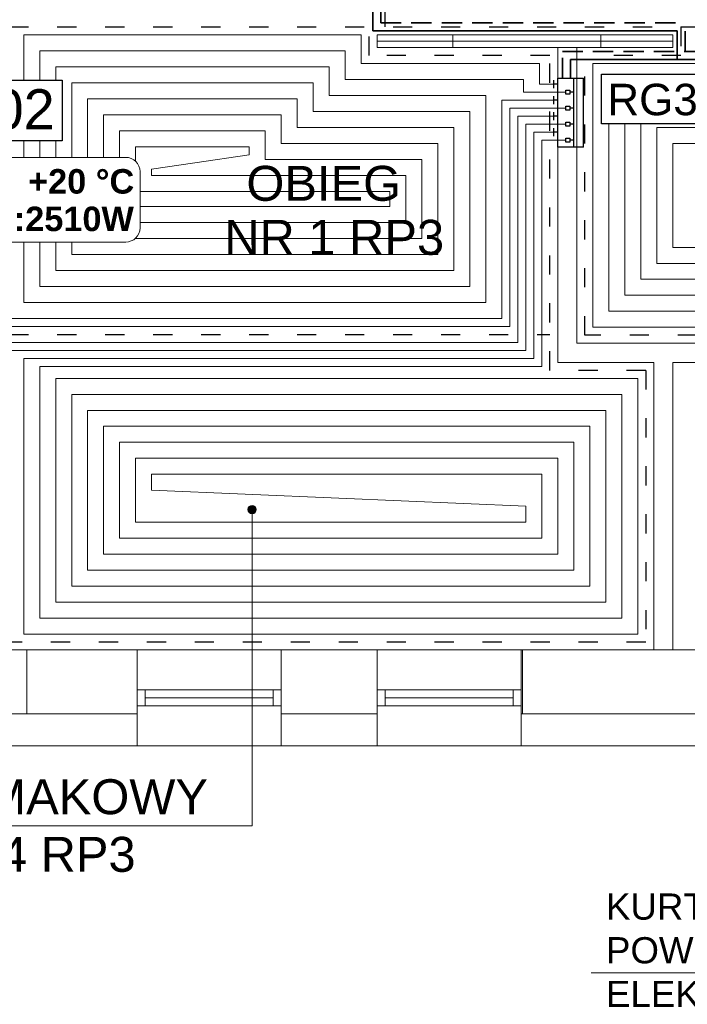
# Model space of a CAD drawing. Extents: x 280060 to 689961, y 120405 to 160329.
# Tile 12 of 85: x 658380 to 658798, y 149668 to 150284. Entities that reach past the tile are written whole.
import ezdxf
from ezdxf.lldxf.tags import DXFTag

# ---------------------------------------------------------------- set-up
doc = ezdxf.new("R2010")
doc.units = 0
doc.header["$MEASUREMENT"] = 0
for name, pattern in [('ACAD_ISO02W100', [15, 12, -3]), ('ACAD_ISO03W100', [30, 12, -18]), ('DASHED2', [9.525, 6.35, -3.175])]:
    doc.linetypes.add(name, pattern=pattern)
for name, color, linetype, lineweight in [('KAM-pro Biała Zarys', 7, 'CONTINUOUS', 9), ('KAM-pro C.O. Powrót', 150, 'ACAD_ISO02W100', 35), ('KAM-pro C.O. Zasilenie', 1, 'CONTINUOUS', 35), ('KAM-pro Kocioł C.O.', 7, 'CONTINUOUS', 18), ('KAM-pro Opis C.O.', 16, 'CONTINUOUS', 13), ('KAM-pro opis Temperatury', 102, 'CONTINUOUS', 18), ('KAM-pro Podkład Sanitarny', 253, 'CONTINUOUS', 25), ('KAM-pro Przerywana Podłogówka', 150, 'ACAD_ISO03W100', 9)]:
    doc.layers.add(name, color=color, linetype=linetype, lineweight=lineweight)
doc.layers.add('KAM-pro Podłogówka Powrót', color=7, linetype='DASH', lineweight=9, true_color=0x008000)
doc.layers.add('KAM-pro Podłogówka Zasilanie', color=7, linetype='SOLID', lineweight=9, true_color=0xff8000)
doc.styles.add('ARIAL', font='arial.ttf')
tags = doc.linetypes.add('DASH', pattern=[15, 10, -5]).pattern_tags.tags
tags[6:7] = [DXFTag(74, 4), DXFTag(75, 0), DXFTag(340, '0'), DXFTag(46, 0.0), DXFTag(50, 0.0), DXFTag(44, 0.0), DXFTag(45, 0.0)]
tags[4:5] = [DXFTag(74, 4), DXFTag(75, 0), DXFTag(340, '0'), DXFTag(46, 0.0), DXFTag(50, 0.0), DXFTag(44, 0.0), DXFTag(45, 0.0)]
tags = doc.linetypes.add('SOLID', pattern=[10, 10, 0]).pattern_tags.tags
tags[6:7] = [DXFTag(74, 4), DXFTag(75, 0), DXFTag(340, '0'), DXFTag(46, 0.0), DXFTag(50, 0.0), DXFTag(44, 0.0), DXFTag(45, 0.0)]
tags[4:5] = [DXFTag(74, 4), DXFTag(75, 0), DXFTag(340, '0'), DXFTag(46, 0.0), DXFTag(50, 0.0), DXFTag(44, 0.0), DXFTag(45, 0.0)]

msp = doc.modelspace()

# ---------------------------------------------------------------- hatches: boundary and pattern name
at = {"layer": 'KAM-pro Opis C.O.'}
h = msp.add_hatch(color=32, dxfattribs=at)
h.dxf.hatch_style = 1
h.paths.add_polyline_path([(658522.96, 149977.88, 1), (658528.15, 149977.88, 1)])

# ---------------------------------------------------------------- linework, layer by layer
at = {"layer": 'KAM-pro Biała Zarys', "lineweight": 30}
msp.add_line((658716.75, 150247.87), (658732.75, 150247.87), dxfattribs=at)
at = {"layer": 'KAM-pro Biała Zarys', "lineweight": 25}
msp.add_lwpolyline([(658357.73, 150246.72), (658406.9, 150246.72), (658406.9, 150208.7), (658357.73, 150208.7)], close=True, dxfattribs=at)
at = {"layer": 'KAM-pro C.O. Powrót', "color": 6, "linetype": 'DASHED2', "ltscale": 2}
for p, q in [((658606.11, 150480.58), (658606.11, 150282.53)), ((658606.11, 150282.53), (658796.44, 150282.53)), ((658796.44, 150264.57), (658796.44, 150282.53)), ((658719.68, 150247.87), (658719.68, 150264.57)), ((658719.68, 150264.57), (659236.47, 150264.57))]:
    msp.add_line(p, q, dxfattribs=at)
at = {"layer": 'KAM-pro C.O. Zasilenie', "color": 3}
for p, q in [((658601.11, 150475.58), (658601.11, 150277.53)), ((658601.11, 150277.53), (658791.44, 150277.53)), ((658791.44, 150259.57), (658791.44, 150277.53)), ((658724.68, 150247.87), (658724.68, 150259.57)), ((658724.68, 150259.57), (659241.47, 150259.57))]:
    msp.add_line(p, q, dxfattribs=at)
at = {"layer": 'KAM-pro Kocioł C.O.', "lineweight": 30}
for p, q in [((658714.25, 150241.63), (658714.25, 150246.63)), ((658716.75, 150244.13), (658714.25, 150244.13)), ((658716.75, 150204.8), (658716.75, 150247.87)), ((658726.75, 150204.8), (658726.75, 150247.87)), ((658732.75, 150204.8), (658732.75, 150247.87)), ((658714.25, 150231.63), (658714.25, 150236.63)), ((658721.75, 150240.38), (658724.25, 150240.38)), ((658721.75, 150237.88), (658721.75, 150240.38)), ((658724.25, 150237.88), (658721.75, 150237.88)), ((658724.25, 150240.38), (658724.25, 150237.88)), ((658726.75, 150239.13), (658724.25, 150239.13)), ((658716.75, 150234.13), (658714.25, 150234.13)), ((658721.75, 150230.38), (658724.25, 150230.38)), ((658721.75, 150227.88), (658721.75, 150230.38)), ((658724.25, 150230.38), (658724.25, 150227.88)), ((658714.25, 150221.63), (658714.25, 150226.63)), ((658716.75, 150224.13), (658714.25, 150224.13)), ((658724.25, 150227.88), (658721.75, 150227.88)), ((658726.75, 150229.13), (658724.25, 150229.13)), ((658721.75, 150220.38), (658724.25, 150220.38)), ((658721.75, 150217.88), (658721.75, 150220.38)), ((658724.25, 150217.88), (658721.75, 150217.88)), ((658724.25, 150220.38), (658724.25, 150217.88)), ((658726.75, 150219.13), (658724.25, 150219.13)), ((658714.25, 150211.63), (658714.25, 150216.63)), ((658716.75, 150214.13), (658714.25, 150214.13)), ((658721.75, 150210.38), (658724.25, 150210.38)), ((658721.75, 150207.88), (658721.75, 150210.38)), ((658724.25, 150207.88), (658721.75, 150207.88)), ((658724.25, 150210.38), (658724.25, 150207.88)), ((658726.75, 150209.13), (658724.25, 150209.13)), ((658732.75, 150204.8), (658716.75, 150204.8))]:
    msp.add_line(p, q, dxfattribs=at)
msp.add_lwpolyline([(658744.17, 150250.32), (658809.31, 150250.32), (658809.31, 150219.24), (658744.17, 150219.24)], close=True, dxfattribs=at)
at = {"layer": 'KAM-pro Opis C.O.', "color": 32}
for p in [(658525.56, 149977.88), (658173.52, 149779.92)]:
    msp.add_line(p, (658525.56, 149779.92), dxfattribs=at)
at = {"layer": 'KAM-pro Opis C.O.', "color": 3}
msp.add_line((658737.65, 149687.97), (658918.5, 149687.97), dxfattribs=at)
at = {"layer": 'KAM-pro Opis C.O.', "color": 32}
msp.add_circle((658525.56, 149977.88), 2.6, dxfattribs=at)
at = {"layer": 'KAM-pro opis Temperatury', "color": 3}
msp.add_lwpolyline([(658316.32, 150145.32), (658446.65, 150145.32, 0.414214), (658455.49, 150154.15), (658455.49, 150189.49, 0.414214), (658446.65, 150198.32), (658316.32, 150198.32, 0.414214), (658307.49, 150189.49), (658307.49, 150154.15, 0.414214), (658316.32, 150145.32)], format="xyb", dxfattribs=at)
at = {"layer": 'KAM-pro Podkład Sanitarny', "lineweight": 20, "ltscale": 13}
for p, q in [((658603.75, 150267), (658603.75, 150275)), ((658603.75, 150275), (658788.75, 150275)), ((658651.08, 150267), (658651.08, 150275)), ((658743.58, 150267), (658743.58, 150275)), ((658788.75, 150275), (658788.75, 150267)), ((658603.75, 150271), (658788.75, 150271)), ((658728.75, 150267), (658603.75, 150267)), ((658716.75, 150082), (658716.75, 150267)), ((658728.75, 150082), (658728.75, 150267)), ((658788.75, 150267), (658728.75, 150267)), ((658716.75, 150070), (658716.75, 150082)), ((658728.75, 150082), (658788.75, 150082)), ((658728.75, 150082), (658788.75, 150082)), ((658788.75, 150082), (658813.75, 150082)), ((658776.75, 150070), (658716.75, 150070)), ((658776.75, 150070), (658716.75, 150070)), ((658776.75, 149890), (658776.75, 150070)), ((658788.75, 149890), (658788.75, 150070)), ((658788.75, 150070), (658813.75, 150070)), ((658788.75, 150070), (658813.75, 150070)), ((658038.75, 149890), (658716.75, 149890)), ((658453.75, 149890), (658338.75, 149890)), ((658384.75, 149890), (658384.75, 149850)), ((658453.75, 149890), (658453.75, 149830)), ((658453.75, 149890), (658543.75, 149890)), ((658603.75, 149890), (658543.75, 149890)), ((658543.75, 149890), (658543.75, 149830)), ((658603.75, 149890), (658603.75, 149830)), ((658603.75, 149890), (658693.75, 149890)), ((658694.75, 149890), (658693.75, 149890)), ((658693.75, 149890), (658693.75, 149830)), ((658776.75, 149890), (658694.75, 149890)), ((658694.75, 149890), (658694.75, 149850)), ((658716.75, 149890), (658776.75, 149890)), ((658776.75, 149890), (658788.75, 149890)), ((658813.75, 149890), (658788.75, 149890)), ((658453.75, 149865), (658543.75, 149865)), ((658458.75, 149855), (658458.75, 149865)), ((658538.75, 149855), (658538.75, 149865)), ((658603.75, 149865), (658693.75, 149865)), ((658608.75, 149855), (658608.75, 149865)), ((658688.75, 149855), (658688.75, 149865)), ((658453.75, 149855), (658543.75, 149855)), ((658453.75, 149855), (658458.75, 149855)), ((658458.75, 149860), (658538.75, 149860)), ((658603.75, 149855), (658693.75, 149855)), ((658603.75, 149855), (658608.75, 149855)), ((658608.75, 149860), (658688.75, 149860)), ((658453.75, 149850), (658338.75, 149850)), ((658603.75, 149850), (658543.75, 149850)), ((658813.75, 149850), (658693.75, 149850)), ((658453.75, 149830), (658338.75, 149830)), ((658453.75, 149830), (658543.75, 149830)), ((658603.75, 149830), (658543.75, 149830)), ((658603.75, 149830), (658693.75, 149830)), ((658813.75, 149830), (658693.75, 149830))]:
    msp.add_line(p, q, dxfattribs=at)
at = {"layer": 'KAM-pro Podłogówka Powrót', "color": 4}
for p, q in [((658583.75, 150247), (658583.75, 150265)), ((658563.75, 150227), (658563.75, 150245)), ((658695.39, 150247), (658583.75, 150247)), ((658695.39, 150239.13), (658695.39, 150247)), ((658721.75, 150239.13), (658695.39, 150239.13)), ((658543.75, 150207), (658543.75, 150225)), ((658661.75, 150227), (658563.75, 150227)), ((658721.75, 150229.13), (658686.75, 150229.13)), ((658686.75, 150092.5), (658686.75, 150229.13)), ((658721.75, 150219.13), (658696.75, 150219.13)), ((658696.75, 150077.5), (658696.75, 150219.13)), ((658641.75, 150207), (658543.75, 150207)), ((658721.75, 150209.13), (658706.75, 150209.13)), ((658706.75, 150067.5), (658706.75, 150209.13)), ((658462.75, 150191), (658489.87, 150195)), ((658621.75, 150187), (658462.75, 150187)), ((658362.75, 150092.5), (658686.75, 150092.5)), ((658058.75, 150077.5), (658696.75, 150077.5)), ((658392.75, 150067.5), (658706.75, 150067.5)), ((658579.75, 149985), (658696.75, 149980))]:
    msp.add_line(p, q, dxfattribs=at)
for points in [[(658583.75, 150265), (658392.75, 150265), (658392.75, 150246.72)], [(658563.75, 150245), (658412.75, 150245), (658412.75, 150198.32)], [(658392.75, 150117.5), (658661.75, 150117.5), (658661.75, 150227)], [(658543.75, 150225), (658432.75, 150225), (658432.75, 150198.32)], [(659088.75, 150102), (658748.75, 150102), (658748.75, 150219.27)], [(659068.75, 150122), (658768.75, 150122), (658768.75, 150219.27)], [(658392.75, 150208.7), (658392.75, 150198.32)], [(658412.75, 150137.5), (658641.75, 150137.5), (658641.75, 150207)], [(658788.75, 150207), (658918.07, 150207)], [(659028.75, 150142), (658788.75, 150142), (658788.75, 150207)], [(658455.49, 150157.5), (658621.75, 150157.5), (658621.75, 150187)], [(658462.75, 150191), (658462.75, 150187)], [(658392.75, 150145.32), (658392.75, 150117.5)], [(658412.75, 150145.32), (658412.75, 150137.5)], [(658756.75, 149910), (658392.75, 149910), (658392.75, 150067.5)], [(658736.75, 149930), (658412.75, 149930), (658412.75, 150050)], [(658412.75, 150050), (658756.75, 150050), (658756.75, 149910)], [(658716.75, 149950), (658432.75, 149950), (658432.75, 150030)], [(658432.75, 150030), (658736.75, 150030), (658736.75, 149930)], [(658696.75, 149970), (658452.75, 149970), (658452.75, 150010)], [(658452.75, 150010), (658716.75, 150010), (658716.75, 149950)], [(658696.75, 149980), (658696.75, 149970)]]:
    msp.add_lwpolyline(points, dxfattribs=at)
at = {"layer": 'KAM-pro Podłogówka Zasilanie', "color": 1}
for p, q in [((658593.75, 150257), (658593.75, 150275)), ((658573.75, 150237), (658573.75, 150255)), ((658705.39, 150257), (658593.75, 150257)), ((658705.39, 150244.13), (658705.39, 150257)), ((658714.25, 150244.13), (658705.39, 150244.13)), ((658671.75, 150237), (658573.75, 150237)), ((658553.75, 150217), (658553.75, 150235)), ((658714.25, 150234.13), (658681.75, 150234.13)), ((658681.75, 150097.5), (658681.75, 150234.13)), ((658714.25, 150224.13), (658691.75, 150224.13)), ((658691.75, 150082.5), (658691.75, 150224.13)), ((658533.75, 150197), (658533.75, 150215)), ((658651.75, 150217), (658553.75, 150217)), ((658714.25, 150214.13), (658701.75, 150214.13)), ((658701.75, 150072.5), (658701.75, 150214.13)), ((658489.87, 150195), (658523.75, 150200)), ((658523.75, 150200), (658523.75, 150205)), ((658631.75, 150197), (658533.75, 150197)), ((658611.75, 150177), (658455.49, 150177)), ((658372.75, 150097.5), (658681.75, 150097.5)), ((658048.75, 150082.5), (658691.75, 150082.5)), ((658382.75, 150072.5), (658701.75, 150072.5)), ((658579.75, 149985), (658462.75, 149990))]:
    msp.add_line(p, q, dxfattribs=at)
for points in [[(658593.75, 150275), (658382.75, 150275), (658382.75, 150246.72)], [(658573.75, 150255), (658402.75, 150255), (658402.75, 150246.72)], [(658738.75, 150257), (659098.75, 150257), (659098.75, 150215.17)], [(659098.75, 150092), (658738.75, 150092), (658738.75, 150257)], [(658382.75, 150107.5), (658671.75, 150107.5), (658671.75, 150237)], [(658553.75, 150235), (658422.75, 150235), (658422.75, 150198.32)], [(659078.75, 150112), (658758.75, 150112), (658758.75, 150219.27)], [(658402.75, 150127.5), (658651.75, 150127.5), (658651.75, 150217)], [(658533.75, 150215), (658442.75, 150215), (658442.75, 150198.32)], [(658778.75, 150217), (658918.07, 150217)], [(659058.75, 150132), (658778.75, 150132), (658778.75, 150217)], [(658382.75, 150208.7), (658382.75, 150198.32)], [(658402.75, 150208.7), (658402.75, 150198.32)], [(658523.75, 150205), (658452.75, 150205), (658452.75, 150195.87)], [(658452.46, 150147.5), (658631.75, 150147.5), (658631.75, 150197)], [(658455.49, 150167.5), (658611.75, 150167.5), (658611.75, 150177)], [(658382.75, 150145.32), (658382.75, 150107.5)], [(658402.75, 150145.32), (658402.75, 150127.5)], [(658766.75, 149900), (658382.75, 149900), (658382.75, 150072.5)], [(658746.75, 149920), (658402.75, 149920), (658402.75, 150060)], [(658402.75, 150060), (658766.75, 150060), (658766.75, 149900)], [(658726.75, 149940), (658422.75, 149940), (658422.75, 150040)], [(658422.75, 150040), (658746.75, 150040), (658746.75, 149920)], [(658706.75, 149960), (658442.75, 149960), (658442.75, 150020)], [(658442.75, 150020), (658726.75, 150020), (658726.75, 149940)], [(658462.75, 150000), (658706.75, 150000), (658706.75, 149960)], [(658462.75, 149990), (658462.75, 150000)]]:
    msp.add_lwpolyline(points, dxfattribs=at)
at = {"layer": 'KAM-pro Przerywana Podłogówka', "color": 92, "lineweight": 25}
for p, q in [((658608.75, 150280), (658608.75, 150649.25)), ((658043.75, 150280), (659043.75, 150280)), ((658598.75, 150262), (658598.75, 150280)), ((658793.75, 150280), (658793.75, 150262)), ((658711.75, 150262), (658598.75, 150262)), ((658711.75, 150065), (658711.75, 150262)), ((658793.75, 150262), (658733.75, 150262)), ((658733.75, 150087), (658733.75, 150262)), ((658043.75, 150087.5), (658711.75, 150087.5)), ((659103.75, 150087), (658733.75, 150087)), ((658771.75, 150065), (658711.75, 150065)), ((658771.75, 150065), (658771.75, 149895)), ((658771.75, 149895), (658043.75, 149895))]:
    msp.add_line(p, q, dxfattribs=at)

# ---------------------------------------------------------------- texts
at = {"layer": 'KAM-pro Biała Zarys', "lineweight": 25, "insert": (658363.3, 150240.96), "char_height": 25, "width": 31.1703, "attachment_point": 1, "style": 'ARIAL'}
msp.add_mtext('02', dxfattribs=at)
at = {"layer": 'KAM-pro Opis C.O.', "color": 32, "style": 'ARIAL'}
for s, height, p in [('RG3', 19.683, (658747.76, 150224.7)), ('OBIEG ', 21.87, (658522.01, 150171.15)), ('NR 1 RP3 ', 21.87, (658508.17, 150137.35)), ('UKŁAD ŚLIMAKOWY', 21.87, (658202.64, 149787.23)), ('OBIEG NR 4 RP3 ', 21.87, (658209.99, 149751.17))]:
    msp.add_text(s, height=height, dxfattribs=at).set_placement(p)
at = {"layer": 'KAM-pro Opis C.O.', "color": 3, "insert": (658746.91, 149701.95), "char_height": 16.4025, "width": 164.6853, "attachment_point": 4, "style": 'ARIAL'}
msp.add_mtext('KURTYNA \\PPOWIETRZNA\\PELEKTRYCZNA ', dxfattribs=at)
at = {"layer": 'KAM-pro opis Temperatury', "color": 3, "char_height": 15.3515, "attachment_point": 7}
for s, insert in [('{\\fArial|b1|i0|c238|p34;+20 °C}', (658385.49, 150175.42)), ('{\\fArial|b1|i0|c0|p34;Φ\\fArial|b1|i0|c238|p34;wym:2510W}', (658311.28, 150147.52))]:
    msp.add_mtext(s, dxfattribs=dict(at, insert=insert))

doc.saveas('drawing.dxf')
